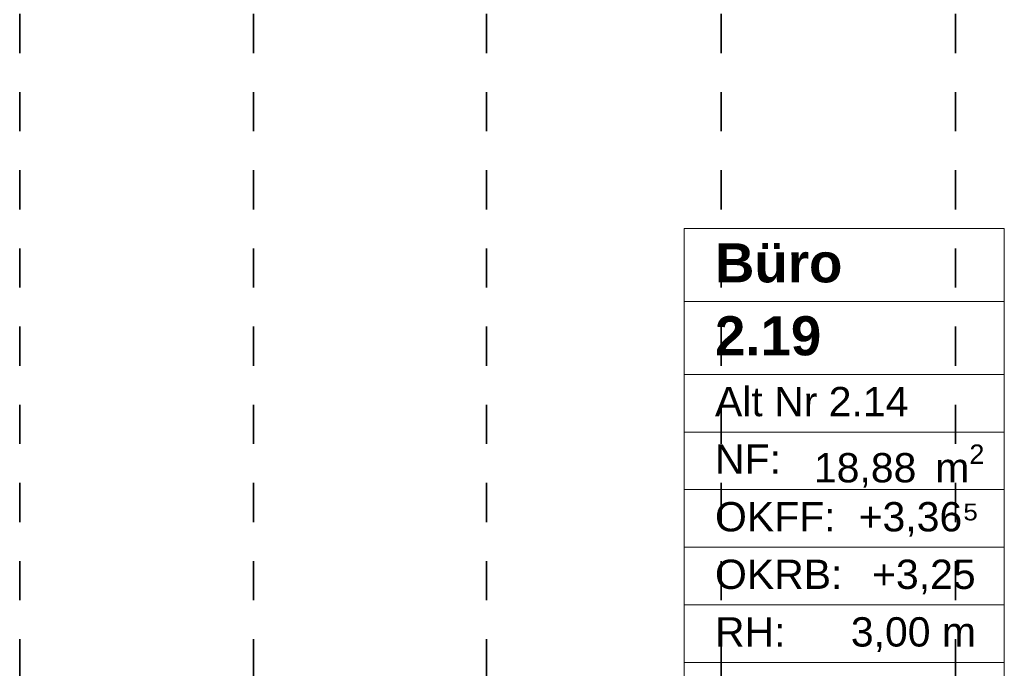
# Model space of a CAD drawing. Header units: metres. Extents: x -3.6 to 84.5, y -11 to 16.8.
# Tile 51 of 137: x 15.8 to 18.3, y 1.5 to 3.2. Entities that reach past the tile are written whole.
import ezdxf

# ---------------------------------------------------------------- set-up
doc = ezdxf.new("R2010")
doc.units = ezdxf.units.M
doc.header["$MEASUREMENT"] = 0
doc.linetypes.add('Achse', pattern=[0.2, 0.1, -0.05, 0, -0.05])
doc.layers.add('155 - Bemaßung_ Beschriftung.Ausbau - Deckenelemente', color=7, linetype='Continuous')
doc.layers.add('401 - Zone.Raum_ Raumbegrenzung_ Whg.', color=7, linetype='Continuous')
doc.styles.add('ERSTELLTER_STIL_1', font='txt')
doc.styles.add('ERSTELLTER_STIL_2', font='txt')

msp = doc.modelspace()

# ---------------------------------------------------------------- linework, layer by layer
at = {"layer": '155 - Bemaßung_ Beschriftung.Ausbau - Deckenelemente', "color": 7, "linetype": 'Achse', "lineweight": 35}
for p, q in [((15.83, 5.19), (15.83, 0.71)), ((16.428, 5.19), (16.428, 0.71)), ((17.024, 5.19), (17.024, 0.71)), ((17.625, 5.19), (17.625, 0.71)), ((18.224, 5.19), (18.224, 0.71))]:
    msp.add_line(p, q, dxfattribs=at)
at = {"layer": '401 - Zone.Raum_ Raumbegrenzung_ Whg.', "color": 7, "linetype": 'Continuous', "lineweight": 9}
for p, q in [((18.3492, 2.6408), (17.5304, 2.6408)), ((17.5304, 2.6408), (17.5304, 0.9417)), ((17.5304, 2.6408), (18.3492, 2.6408)), ((17.5304, 2.4542), (17.5304, 2.6408)), ((18.3492, 0.9417), (18.3492, 2.6408)), ((18.3492, 2.6408), (18.3492, 2.4542)), ((18.3492, 2.4542), (17.5304, 2.4542)), ((17.5304, 2.4542), (18.3492, 2.4542)), ((17.5304, 2.2676), (17.5304, 2.4542)), ((18.3492, 2.4542), (18.3492, 2.2676)), ((18.3492, 2.2676), (17.5304, 2.2676)), ((17.5304, 2.2676), (18.3492, 2.2676)), ((17.5304, 2.1203), (17.5304, 2.2676)), ((18.3492, 2.2676), (18.3492, 2.1203)), ((18.3492, 2.1203), (17.5304, 2.1203)), ((17.5304, 2.1203), (18.3492, 2.1203)), ((17.5304, 1.973), (17.5304, 2.1203)), ((18.3492, 2.1203), (18.3492, 1.973)), ((18.3492, 1.973), (17.5304, 1.973)), ((17.5304, 1.973), (18.3492, 1.973)), ((17.5304, 1.8256), (17.5304, 1.973)), ((18.3492, 1.973), (18.3492, 1.8256)), ((18.3492, 1.8256), (17.5304, 1.8256)), ((17.5304, 1.8256), (18.3492, 1.8256)), ((17.5304, 1.6783), (17.5304, 1.8256)), ((18.3492, 1.8256), (18.3492, 1.6783)), ((18.3492, 1.6783), (17.5304, 1.6783)), ((17.5304, 1.6783), (18.3492, 1.6783)), ((17.5304, 1.531), (17.5304, 1.6783)), ((18.3492, 1.6783), (18.3492, 1.531)), ((18.3492, 1.531), (17.5304, 1.531)), ((17.5304, 1.531), (18.3492, 1.531)), ((17.5304, 1.3837), (17.5304, 1.531)), ((18.3492, 1.531), (18.3492, 1.3837))]:
    msp.add_line(p, q, dxfattribs=at)

# ---------------------------------------------------------------- texts
at = {"layer": '401 - Zone.Raum_ Raumbegrenzung_ Whg.', "color": 7, "lineweight": 9, "attachment_point": 1}
for s, insert, char_height, style in [('\\A1;{\\pqj;\\pt0;\\fArial|b1|i0|c0|p38;}', (18.2707, 2.6261), 0.1, 'ERSTELLTER_STIL_1'), ('\\A1;{\\pqj;\\pt0;\\fArial|b1|i0|c0|p38;Büro}', (17.609, 2.6032), 0.1, 'ERSTELLTER_STIL_1'), ('\\A1;{\\pqj;\\pt0;\\fArial|b1|i0|c0|p38;}', (18.2707, 2.4395), 0.1, 'ERSTELLTER_STIL_1'), ('\\A1;{\\pql;\\pt0;\\fArial|b1|i0|c0|p38;2.19}', (17.609, 2.4166), 0.1, 'ERSTELLTER_STIL_1'), ('\\A1;{\\pqj;\\pt0;\\fArial|b0|i0|c0|p38;Alt Nr 2.14}', (17.609, 2.2357), 0.075, 'ERSTELLTER_STIL_2'), ('\\A1;{\\pqj;\\pt0;\\fArial|b0|i0|c0|p38;}', (18.2707, 2.2529), 0.075, 'ERSTELLTER_STIL_2'), ('\\A1;{\\pqj;\\pt0;\\fArial|b0|i0|c0|p38;NF: }', (17.609, 2.0884), 0.075, 'ERSTELLTER_STIL_2'), ('\\A1;{\\pql;\\pt0,0.05;\\fArial|b0|i0|c0|p38;18,88\\fArial|b0|i0|c0|p38;\\A1{\\H.66x;\\S^  ;}\\fArial|b0|i0|c0|p38; m\\fArial|b0|i0|c0|p38;\\A1{\\H.66x;\\S2^  ;}}', (17.8621, 2.0884), 0.075, 'ERSTELLTER_STIL_2'), ('\\A1;{\\pqj;\\pt0;\\fArial|b0|i0|c0|p38;OKFF: }', (17.609, 1.9411), 0.075, 'ERSTELLTER_STIL_2'), ('\\A1;{\\pqj;\\pt0;\\fArial|b0|i0|c0|p38;+3,36⁵}', (17.9765, 1.9411), 0.075, 'ERSTELLTER_STIL_2'), ('\\A1;{\\pqj;\\pt0;\\fArial|b0|i0|c0|p38;OKRB: }', (17.609, 1.7938), 0.075, 'ERSTELLTER_STIL_2'), ('\\A1;{\\pqj;\\pt0;\\fArial|b0|i0|c0|p38;+3,25}', (18.0108, 1.7938), 0.075, 'ERSTELLTER_STIL_2'), ('\\A1;{\\pqj;\\pt0;\\fArial|b0|i0|c0|p38;RH: }', (17.609, 1.6464), 0.075, 'ERSTELLTER_STIL_2'), ('\\A1;{\\pqj;\\pt0;\\fArial|b0|i0|c0|p38;3,00 m}', (17.9566, 1.6464), 0.075, 'ERSTELLTER_STIL_2')]:
    msp.add_mtext(s, dxfattribs=dict(at, insert=insert, char_height=char_height, style=style))

doc.saveas('drawing.dxf')
